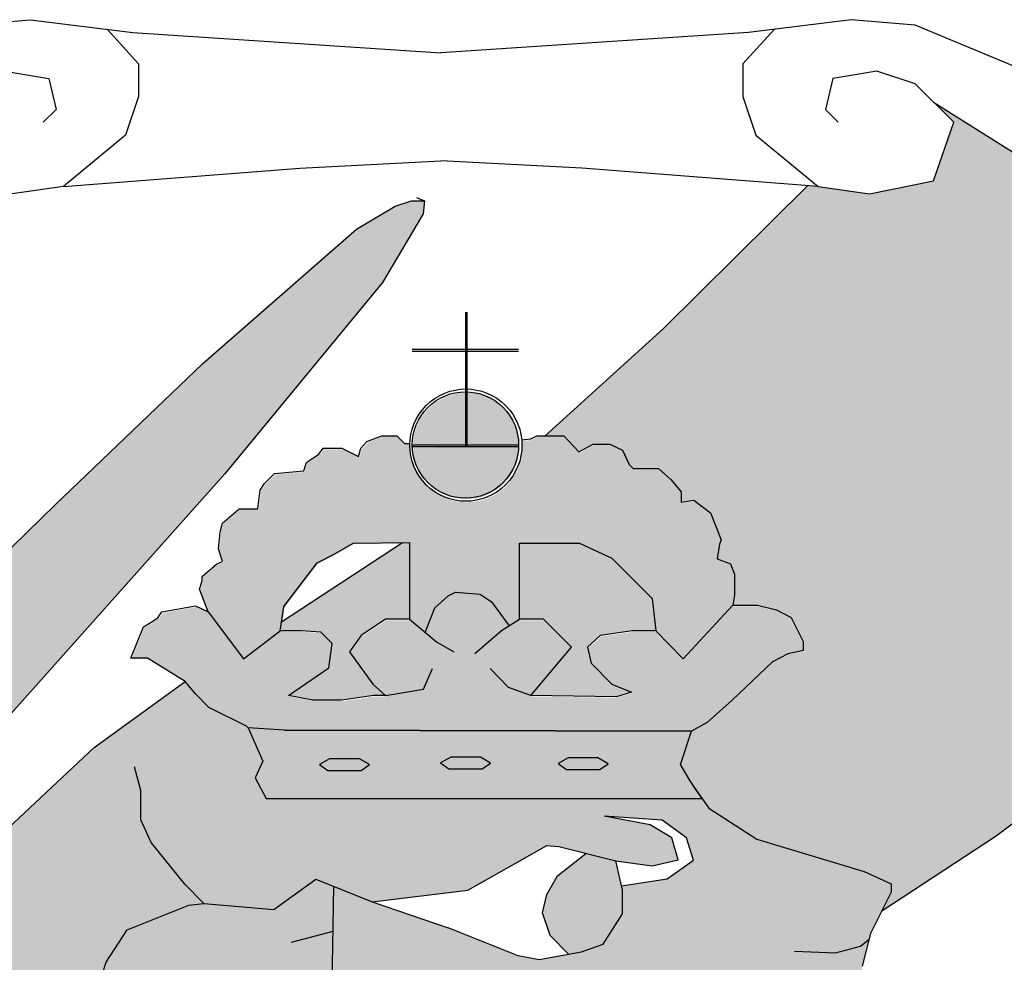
# Model space of a CAD drawing. Header units: millimetres. Extents: x 721 to 836, y 20 to 293.
# Tile 10 of 19: x 745.89 to 751.59, y 156.41 to 161.87. Entities that reach past the tile are written whole.
import ezdxf

# ---------------------------------------------------------------- set-up
doc = ezdxf.new("R2010")
doc.units = ezdxf.units.MM
doc.layers.add('P-------W30', color=8, linetype='Continuous')
doc.layers.add('P-------W31', color=7, linetype='Continuous', true_color=0x0077bc)
doc.layers.add('P-------W32', color=7, linetype='Continuous', true_color=0xffd032)

# ---------------------------------------------------------------- blocks, each defined once
blk = doc.blocks.new('STADSFAST_LOGO')
at = {"layer": 'P-------W30'}
h = blk.add_hatch(color=256, dxfattribs=at)
h.dxf.hatch_style = 1
h.paths.add_polyline_path([(747.8598030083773, 157.5916734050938), (747.6876882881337, 157.5916734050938), (747.6286444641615, 157.5582721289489), (747.6769805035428, 157.5236650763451), (747.8700700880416, 157.5237949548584), (747.9183575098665, 157.5578356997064)])
h.paths.add_polyline_path([(748.5603503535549, 157.6009461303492), (748.3882356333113, 157.6009461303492), (748.3291918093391, 157.5675448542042), (748.3775278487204, 157.5329378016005), (748.5706174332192, 157.5330676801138), (748.6189048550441, 157.5671084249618)])
h.paths.add_polyline_path([(749.241075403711, 157.5970821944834), (749.0689606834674, 157.5970821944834), (749.0099168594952, 157.5636809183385), (749.0582528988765, 157.5290738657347), (749.2513424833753, 157.529203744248), (749.2996299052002, 157.563244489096)])
h = blk.add_hatch(color=256, dxfattribs=at)
h.dxf.hatch_style = 1
h.paths.add_polyline_path([(749.3836408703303, 156.8320824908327), (749.3438109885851, 157.0010363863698), (749.1715241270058, 157.043803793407), (749.0072891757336, 156.9135896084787), (748.9445641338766, 156.8070033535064), (748.9194737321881, 156.7004174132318), (748.9633816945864, 156.5687520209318), (749.069768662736, 156.4611572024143), (749.1452849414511, 156.4747054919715), (749.2707355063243, 156.5185937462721), (749.3836408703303, 156.6941473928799)])
at = {"layer": 'P-------W31'}
for points in [[(753.4438815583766, 158.6938852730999), (753.9792018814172, 159.2477457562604), (754.6361484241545, 160.0326718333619), (754.3023567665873, 160.0445877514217), (753.7507244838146, 160.1294170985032), (752.9657090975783, 160.383904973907), (752.5944181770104, 160.5005451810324), (751.1835123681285, 161.3912527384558), (751.300203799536, 161.2746125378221), (751.1835123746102, 160.9352953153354), (750.8122214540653, 160.8610696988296), (750.5151886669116, 160.9034842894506), (750.4560891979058, 160.9080636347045), (749.6198274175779, 160.0806048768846), (748.9352605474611, 159.4613334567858), (749.0429435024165, 159.4613334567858), (749.1295817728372, 159.3678046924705), (749.2127542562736, 159.4128368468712), (749.3097898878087, 159.4128368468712), (749.3825656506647, 159.3781968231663), (749.4206867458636, 159.2950601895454), (749.4449453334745, 159.2708122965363), (749.5904981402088, 159.2708122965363), (749.6632745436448, 159.2084599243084), (749.7221884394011, 159.1357154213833), (749.7221884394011, 159.0768270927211), (749.7949648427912, 159.0872192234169), (749.8919998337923, 159.0144751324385), (749.9543795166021, 158.8585939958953), (749.9439827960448, 158.8343461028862), (749.9301209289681, 158.747745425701), (750.0075730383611, 158.7188771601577), (750.0318316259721, 158.6599892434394), (750.0318316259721, 158.5387485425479), (750.0214355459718, 158.4798602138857), (750.1635225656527, 158.4798602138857), (750.2744412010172, 158.4540139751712), (750.3584924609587, 158.4083540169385), (750.427926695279, 158.2695475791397), (750.4297534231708, 158.2184079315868), (750.3402206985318, 158.1983177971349), (750.2506879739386, 158.1526574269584), (750.0186326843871, 157.9298365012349), (749.8724566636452, 157.8019882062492), (749.7829232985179, 157.7508489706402), (749.7182387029, 157.5596683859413), (749.7829232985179, 157.4494924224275), (749.8825062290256, 157.3052067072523), (750.1602412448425, 157.1262191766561), (750.7814805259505, 156.9384914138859), (750.9378713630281, 156.868842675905), (750.9378713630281, 156.8193149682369), (750.8838062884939, 156.7112319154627), (751.5467814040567, 157.1449534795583), (752.495331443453, 157.8677883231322)], [(746.207344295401, 155.5216724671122), (746.2734972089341, 155.6759610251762), (746.3175987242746, 155.8302495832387), (746.2845229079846, 155.9845377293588), (746.3175987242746, 156.1829089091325), (746.3947773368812, 156.4143415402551), (746.5160568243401, 156.6016915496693), (746.7365656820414, 156.6898563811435), (746.8727837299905, 156.7439257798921), (746.9594220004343, 156.7543179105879), (746.8485251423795, 156.8651664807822), (746.6544545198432, 157.1076474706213), (746.5955406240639, 157.2392803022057), (746.5955406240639, 157.4090172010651), (746.5574195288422, 157.5441136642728), (746.5816781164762, 157.6272502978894), (746.7514895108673, 157.616858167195), (747.2020097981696, 157.5198657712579), (747.257066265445, 157.4805726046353), (747.3012038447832, 157.5782012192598), (747.2167666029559, 157.7711035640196), (747.206841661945, 157.7809427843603), (747.2007116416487, 157.7839635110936), (746.9885595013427, 157.888306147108), (746.9109048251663, 157.9667240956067), (746.8519902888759, 158.039468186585), (746.3245766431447, 157.6571377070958), (745.5321256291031, 156.9187360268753), (744.9160123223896, 156.208981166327), (745.1565940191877, 155.9772269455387), (744.7817292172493, 155.6493642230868), (745.0704348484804, 154.8853306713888), (746.271539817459, 153.7200843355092), (746.271539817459, 153.9845784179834), (746.1963192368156, 154.1771588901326), (746.1963192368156, 154.2873652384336), (746.2734972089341, 154.4416533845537), (746.1632427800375, 154.5959419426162), (746.1632427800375, 154.7171686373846), (746.1963192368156, 154.8273745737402), (746.2404207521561, 155.0257453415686), (746.2845229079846, 155.1800338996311), (746.2404207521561, 155.3343224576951)]]:
    blk.add_hatch(color=256, dxfattribs=at).paths.add_polyline_path(points)
h = blk.add_hatch(color=256, dxfattribs=at)
h.dxf.hatch_style = 1
h.paths.add_polyline_path([(748.150706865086, 158.8427940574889), (748.1093438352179, 158.8424149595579), (747.4090192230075, 158.3831882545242), (747.4016656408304, 158.3317354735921), (747.5220474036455, 158.3317354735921), (747.6357410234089, 158.3250503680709), (747.7026195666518, 158.2582012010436), (747.6825560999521, 158.1178174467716), (747.4484807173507, 157.9573790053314), (747.5889259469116, 157.9306392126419), (747.756122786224, 157.9306392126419), (747.9433830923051, 157.9573790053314), (748.0102616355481, 157.9573790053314), (747.9366949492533, 158.0242284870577), (747.8029378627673, 158.2114067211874), (747.8698164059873, 158.3049956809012), (748.0102616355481, 158.3985846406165), (748.150706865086, 158.3985846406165)])
h.paths.add_polyline_path([(749.4615290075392, 158.6125026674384), (749.3210837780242, 158.7528864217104), (749.1338234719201, 158.8397905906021), (748.7860544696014, 158.8397905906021), (748.7860544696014, 158.3985846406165), (748.9264996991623, 158.3985846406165), (749.0870083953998, 158.2381461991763), (748.8529330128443, 157.9573790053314), (749.3478353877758, 157.9506942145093), (749.4347773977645, 157.9774340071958), (749.3210837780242, 158.0242284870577), (749.200702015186, 158.144557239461), (749.1806385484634, 158.2381461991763), (749.2542052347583, 158.3049956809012), (749.4414655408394, 158.3317354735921), (749.5752226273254, 158.3317354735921), (749.5551591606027, 158.5189137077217)])
h.paths.add_polyline_path([(755.312982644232, 153.3976918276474), (755.2213842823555, 153.7434440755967), (755.1529274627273, 153.8900729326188), (755.0429081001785, 154.0586959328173), (754.8962145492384, 154.1882179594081), (754.7764152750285, 154.239538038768), (754.673730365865, 154.2908581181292), (754.5539310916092, 154.3250713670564), (754.3241118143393, 154.317739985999), (754.1358557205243, 154.2737512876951), (753.9989420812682, 154.1784429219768), (753.9549340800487, 154.0611395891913), (753.9549340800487, 153.9487243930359), (753.9744932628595, 153.8705224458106), (754.091847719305, 153.7605509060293), (754.1529700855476, 153.7336690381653), (754.2556549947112, 153.7092308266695), (754.1798637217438, 153.6750175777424), (754.0258357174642, 153.6408043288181), (753.9666489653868, 153.4345612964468), (753.7268922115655, 153.391766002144), (753.4571654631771, 153.4046046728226), (753.4443213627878, 153.4816354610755), (753.3244426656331, 153.4473995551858), (753.1453734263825, 153.4213187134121), (753.3073174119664, 153.7212872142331), (753.1961693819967, 153.7170300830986), (753.1267157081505, 153.6716924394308), (753.0846859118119, 153.6442564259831), (752.8748985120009, 153.5073123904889), (752.9348378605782, 153.9737776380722), (752.9348378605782, 154.1706345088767), (753.1432327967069, 154.2737512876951), (753.0747759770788, 154.444818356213), (753.0307679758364, 154.488807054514), (753.0063191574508, 154.5376830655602), (752.9253077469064, 154.5707074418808), (752.8401304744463, 154.5732116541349), (752.8050575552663, 154.5531787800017), (752.6998381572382, 154.4580224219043), (752.6096508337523, 154.3177923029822), (752.5570414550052, 154.3002632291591), (752.7378945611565, 154.1620755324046), (752.695081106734, 153.9523804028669), (752.7250504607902, 153.4816354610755), (752.2455363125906, 153.6228587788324), (752.0935771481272, 153.7042841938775), (751.9608011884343, 153.6416813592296), (751.9182125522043, 153.6341691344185), (751.7954566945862, 153.6867555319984), (751.7253108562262, 153.73182970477), (751.6977536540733, 153.7743996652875), (751.8380453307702, 153.8269860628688), (751.8731182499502, 153.854531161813), (751.9182125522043, 153.8720598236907), (751.9783376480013, 154.0122903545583), (751.9783376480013, 154.0899176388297), (751.9457697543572, 154.1875782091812), (751.8906547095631, 154.2576932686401), (751.8480660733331, 154.2927510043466), (751.7779202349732, 154.3428331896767), (751.5925348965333, 154.38039513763), (751.4873161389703, 154.3954195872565), (751.4096539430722, 154.3603618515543), (751.3018276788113, 154.365344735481), (751.1174178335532, 154.2946434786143), (750.9127993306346, 154.1709158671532), (750.7283894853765, 154.0370881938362), (750.5945028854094, 153.8527593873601), (750.5439802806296, 153.7366070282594), (750.4819977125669, 153.0783674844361), (750.4888889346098, 152.4308471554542), (750.7300932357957, 151.8522118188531), (751.0195373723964, 151.3700156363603), (751.5708607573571, 150.646721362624), (752.1221835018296, 150.0405322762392), (752.8834659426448, 149.3215370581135), (753.4457894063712, 149.766310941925), (753.82230159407, 150.1622088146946), (754.2183729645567, 150.5874322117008), (754.56065706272, 151.0517565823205), (754.9371692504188, 151.716473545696), (755.2249666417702, 152.3810656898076), (755.3300963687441, 153.0311198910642), (755.3300963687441, 153.2535070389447)])
h.paths.add_polyline_path([(751.1318982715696, 153.1357125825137), (751.2158696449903, 153.1114648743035), (751.3147692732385, 153.0648346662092), (751.3129035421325, 153.03872174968), (751.3390276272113, 152.9995520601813), (751.3334294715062, 152.9529218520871), (751.3651521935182, 152.9529218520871), (751.35955403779, 152.9268089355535), (751.4584536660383, 152.8764479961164), (751.4771138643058, 152.8559307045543), (751.4715161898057, 152.7831872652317), (751.4062050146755, 152.6731399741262), (751.4062050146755, 152.6209138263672), (751.4696499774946, 152.5948009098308), (751.542425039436, 152.5351139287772), (751.574147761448, 152.5034053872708), (751.5946741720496, 152.5034053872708), (751.7047701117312, 152.5500359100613), (751.7383585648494, 152.6153182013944), (751.7775451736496, 152.6656791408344), (751.7831433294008, 152.6917920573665), (751.725296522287, 152.7197701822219), (751.6599853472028, 152.7179049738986), (751.6152005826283, 152.7384222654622), (751.5685496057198, 152.7850524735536), (751.5218986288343, 152.9286741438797), (751.5218986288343, 152.9790347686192), (751.5685496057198, 153.0182041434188), (751.7327604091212, 153.0200693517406), (751.7514206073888, 153.0909475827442), (751.8167317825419, 153.1487690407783), (751.848454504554, 153.2028603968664), (751.9268277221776, 153.2289733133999), (751.9809425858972, 153.2028603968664), (752.0070671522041, 153.2028603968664), (752.1246269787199, 153.0909475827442), (752.1432871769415, 153.0182041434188), (752.3056322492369, 153.0182041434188), (752.3317563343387, 152.9734391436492), (752.3261586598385, 152.8559307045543), (752.3000340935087, 152.8298177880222), (752.2869715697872, 152.7850524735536), (752.2141965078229, 152.7197701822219), (752.1171630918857, 152.7197701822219), (752.0723783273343, 152.6936572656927), (752.0723783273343, 152.6675443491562), (752.1302251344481, 152.5948009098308), (752.189938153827, 152.5239226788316), (752.2403210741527, 152.5034053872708), (752.3261586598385, 152.5295183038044), (752.4437184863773, 152.6209138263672), (752.4493166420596, 152.6731399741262), (752.3989337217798, 152.7384222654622), (752.3970675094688, 152.8559307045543), (752.4493166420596, 152.9081565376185), (752.4885032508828, 152.9268089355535), (752.5407519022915, 152.9864956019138), (752.5351542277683, 153.0461825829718), (752.5818047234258, 153.0909475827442), (752.6321876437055, 153.1114648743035), (752.678838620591, 153.1170604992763), (752.7236233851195, 153.1357125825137), (752.7702738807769, 153.1114648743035), (752.6919006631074, 152.5686879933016), (752.6079292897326, 152.1117106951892), (751.2681187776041, 152.1117106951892), (751.08524729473, 153.0909475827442), (751.08524729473, 153.1133300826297), (751.1057737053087, 153.1133300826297)], flags=16)
h.paths.add_polyline_path([(752.0397220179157, 151.693903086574), (752.0602484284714, 151.693903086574), (752.0863729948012, 151.716285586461), (752.1703443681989, 151.6920378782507), (752.2692439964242, 151.6454076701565), (752.2673782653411, 151.61929475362), (752.2935023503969, 151.5801250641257), (752.2879041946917, 151.5334948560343), (752.3196269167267, 151.5334948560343), (752.3140287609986, 151.5073819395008), (752.4129283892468, 151.4570210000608), (752.4315885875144, 151.4365037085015), (752.4259909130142, 151.3637602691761), (752.3606797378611, 151.2537129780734), (752.3606797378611, 151.2014868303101), (752.4241247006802, 151.175373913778), (752.4968997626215, 151.1156869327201), (752.5286224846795, 151.0839783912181), (752.5491488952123, 151.0839783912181), (752.6592448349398, 151.1306089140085), (752.692833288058, 151.1958912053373), (752.7320198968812, 151.2462521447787), (752.7376180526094, 151.2723650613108), (752.6797712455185, 151.3003431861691), (752.6144600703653, 151.2984779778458), (752.5696753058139, 151.3189952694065), (752.5230243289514, 151.3656254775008), (752.4763733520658, 151.509247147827), (752.4763733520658, 151.5596077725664), (752.5230243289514, 151.598777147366), (752.6872351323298, 151.6006423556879), (752.7058953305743, 151.6715205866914), (752.7712065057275, 151.7293420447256), (752.8029292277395, 151.7834334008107), (752.8813024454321, 151.8095463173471), (752.9354173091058, 151.7834334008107), (752.9615418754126, 151.7834334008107), (753.0791017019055, 151.6715205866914), (753.097761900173, 151.598777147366), (753.2601069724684, 151.598777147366), (753.2862310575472, 151.5540121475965), (753.2806333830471, 151.4365037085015), (753.2545088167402, 151.4103907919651), (753.2414462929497, 151.3656254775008), (753.1686712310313, 151.3003431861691), (753.0716378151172, 151.3003431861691), (753.0268530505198, 151.2742302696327), (753.0268530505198, 151.2481173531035), (753.0846998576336, 151.175373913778), (753.1444128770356, 151.1044956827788), (753.1947957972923, 151.0839783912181), (753.2806333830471, 151.1100913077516), (753.3981932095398, 151.2014868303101), (753.4037913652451, 151.2537129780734), (753.3534084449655, 151.3189952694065), (753.3515422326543, 151.4365037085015), (753.4037913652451, 151.4887295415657), (753.4429779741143, 151.5073819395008), (753.4952266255, 151.5670686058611), (753.4896289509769, 151.626755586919), (753.5362794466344, 151.6715205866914), (753.586662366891, 151.6920378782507), (753.6333133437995, 151.6976335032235), (753.678098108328, 151.716285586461), (753.7247486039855, 151.6920378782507), (753.646375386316, 151.1492609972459), (753.5624040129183, 150.6922836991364), (752.2225935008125, 150.6922836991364), (752.0397220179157, 151.6715205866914)], flags=16)
h.paths.add_polyline_path([(753.0025942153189, 153.1133300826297), (753.0231206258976, 153.1133300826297), (753.0492451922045, 153.1357125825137), (753.1332165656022, 153.1114648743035), (753.2321161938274, 153.0648346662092), (753.2302504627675, 153.03872174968), (753.2563745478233, 152.9995520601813), (753.2507763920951, 152.9529218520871), (753.2824991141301, 152.9529218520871), (753.276900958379, 152.9268089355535), (753.3758005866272, 152.8764479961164), (753.3944607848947, 152.8559307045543), (753.3888631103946, 152.7831872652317), (753.3235519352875, 152.6731399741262), (753.3235519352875, 152.6209138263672), (753.3869968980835, 152.5948009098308), (753.4597719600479, 152.5351139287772), (753.4914946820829, 152.5034053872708), (753.5120210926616, 152.5034053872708), (753.6221170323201, 152.5500359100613), (753.6557054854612, 152.6153182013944), (753.6948920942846, 152.6656791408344), (753.7004902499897, 152.6917920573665), (753.6426434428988, 152.7197701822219), (753.5773322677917, 152.7179049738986), (753.5325475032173, 152.7384222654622), (753.4858965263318, 152.7850524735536), (753.4392455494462, 152.9286741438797), (753.4392455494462, 152.9790347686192), (753.4858965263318, 153.0182041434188), (753.6501073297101, 153.0200693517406), (753.6687675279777, 153.0909475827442), (753.7340787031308, 153.1487690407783), (753.7658014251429, 153.2028603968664), (753.8441746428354, 153.2289733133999), (753.8982895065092, 153.2028603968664), (753.9244140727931, 153.2028603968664), (754.0419738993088, 153.0909475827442), (754.0606340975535, 153.0182041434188), (754.2229791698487, 153.0182041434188), (754.2491032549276, 152.9734391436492), (754.2435055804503, 152.8559307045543), (754.2173810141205, 152.8298177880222), (754.204318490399, 152.7850524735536), (754.1315434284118, 152.7197701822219), (754.0345100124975, 152.7197701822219), (753.9897252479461, 152.6936572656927), (753.9897252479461, 152.6675443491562), (754.047572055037, 152.5948009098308), (754.107285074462, 152.5239226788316), (754.1576679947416, 152.5034053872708), (754.2435055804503, 152.5295183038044), (754.3610654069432, 152.6209138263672), (754.3666635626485, 152.6731399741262), (754.3162806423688, 152.7384222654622), (754.3144144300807, 152.8559307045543), (754.3666635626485, 152.9081565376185), (754.4058501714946, 152.9268089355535), (754.4580988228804, 152.9864956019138), (754.4525011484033, 153.0461825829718), (754.4991516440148, 153.0909475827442), (754.5495345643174, 153.1114648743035), (754.5961855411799, 153.1170604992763), (754.6409703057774, 153.1357125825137), (754.6876208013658, 153.1114648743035), (754.6092475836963, 152.5686879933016), (754.5252762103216, 152.1117106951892), (753.185465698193, 152.1117106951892), (753.0025942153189, 153.0909475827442)], flags=16)
at = {"layer": 'P-------W32'}
h = blk.add_hatch(color=256, dxfattribs=at)
h.dxf.hatch_style = 1
h.paths.add_polyline_path([(747.0793551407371, 159.2378917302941), (747.9944670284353, 160.3482175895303), (748.2287576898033, 160.7449591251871), (748.2370266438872, 160.8193481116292), (748.161705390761, 160.8210222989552), (748.0663428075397, 160.7892489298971), (747.8438299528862, 160.6568587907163), (746.9537794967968, 159.8784063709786), (746.1008145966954, 159.0628845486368), (744.0591638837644, 157.0783334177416), (743.8419493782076, 157.3378176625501), (743.5611594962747, 157.6131884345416), (743.1161342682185, 157.1683584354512), (743.3545407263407, 156.9300567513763), (743.3916262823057, 156.8559182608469), (743.5668129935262, 156.834339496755), (743.7840274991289, 156.7284273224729), (743.9005815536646, 156.686062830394), (744.0648173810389, 156.6119243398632), (744.3244153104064, 156.3895091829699), (744.546928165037, 156.1141384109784), (744.7817292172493, 155.6493642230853), (745.1565940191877, 155.9772269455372), (744.6246165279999, 156.4896850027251)])
h = blk.add_hatch(color=256, dxfattribs=at)
h.dxf.hatch_style = 1
h.paths.add_polyline_path([(749.7829232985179, 157.7508489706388), (747.4259206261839, 157.7565558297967), (747.2167883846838, 157.7710877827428), (747.3011577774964, 157.5783316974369), (747.2569208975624, 157.480455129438), (747.3192881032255, 157.3615599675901), (749.8436124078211, 157.3615599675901), (749.7188734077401, 157.5590814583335)])
h.paths.add_polyline_path([(747.9183575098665, 157.5578356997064), (747.8700700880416, 157.5237949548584), (747.6769805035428, 157.5236650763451), (747.6286444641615, 157.5582721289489), (747.6876882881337, 157.5916734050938), (747.8598030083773, 157.5916734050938)], flags=16)
h.paths.add_polyline_path([(748.3882356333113, 157.6009461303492), (748.5603503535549, 157.6009461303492), (748.6189048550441, 157.5671084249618), (748.5706174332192, 157.5330676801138), (748.3775278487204, 157.5329378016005), (748.3291918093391, 157.5675448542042)], flags=16)
h.paths.add_polyline_path([(749.0662219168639, 157.5970821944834), (749.241075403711, 157.5970821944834), (749.2996299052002, 157.563244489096), (749.2513424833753, 157.529203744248), (749.0582528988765, 157.5290738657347), (749.0099168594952, 157.5636809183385)], flags=16)
h.paths.add_polyline_path([(750.0234247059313, 157.9242501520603), (750.2554799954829, 158.1470710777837), (750.345012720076, 158.1927314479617), (750.4345454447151, 158.2128215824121), (750.4327187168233, 158.263961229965), (750.363284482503, 158.4027676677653), (750.2792332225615, 158.4484276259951), (750.168314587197, 158.4742738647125), (750.0262275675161, 158.4742738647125), (749.739002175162, 158.164774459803), (749.5800146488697, 158.3261491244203), (749.4462575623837, 158.3261491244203), (749.2589972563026, 158.2994093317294), (749.1854305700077, 158.2325598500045), (749.2054940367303, 158.1389708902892), (749.3258757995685, 158.018642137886), (749.4395694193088, 157.971847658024), (749.3526274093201, 157.9451078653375), (748.8577250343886, 157.9517926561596), (749.0918004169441, 158.2325598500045), (748.9312917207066, 158.3929982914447), (748.7908464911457, 158.3929982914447), (748.7307114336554, 158.3553143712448), (748.6303334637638, 158.4939376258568), (748.5644717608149, 158.5378258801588), (748.4202036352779, 158.5503656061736), (748.3794323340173, 158.5284211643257), (748.3010259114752, 158.4594537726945), (748.2460447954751, 158.3164158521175), (748.1554988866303, 158.3929982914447), (748.0150536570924, 158.3929982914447), (747.8746084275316, 158.2994093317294), (747.8077298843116, 158.2058203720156), (747.9414869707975, 158.018642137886), (748.0150536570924, 157.9517926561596), (747.9481751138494, 157.9517926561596), (747.7609148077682, 157.9250528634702), (747.5937179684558, 157.9250528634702), (747.453272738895, 157.9517926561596), (747.6873481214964, 158.1122310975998), (747.7074115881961, 158.2526148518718), (747.6405330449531, 158.3194640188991), (747.5268394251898, 158.3261491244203), (747.4064576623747, 158.3261491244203), (747.1939250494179, 158.164774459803), (746.9884726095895, 158.4357080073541), (746.9156968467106, 158.4703480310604), (746.7216262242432, 158.4357080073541), (746.6973676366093, 158.4010679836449), (746.6592465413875, 158.376819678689), (746.6141945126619, 158.3491077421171), (746.541418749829, 158.1689787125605), (746.638453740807, 158.1689787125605), (746.8567823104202, 158.0338818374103), (746.9156968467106, 157.9611377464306), (746.9884726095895, 157.8883932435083), (747.2068018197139, 157.7810087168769), (747.2167666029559, 157.7711035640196), (747.4298483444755, 157.7565463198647), (749.7868510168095, 157.7508394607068), (749.8772486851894, 157.7964018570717)])
edge = h.paths.add_edge_path()
edge.add_ellipse((748.4810311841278, 159.4010359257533), major_axis=(0.2296770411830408, -0.2296770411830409), ratio=1, start_angle=223.4388587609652, end_angle=410.2022257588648, ccw=False)
edge.add_line((748.1563393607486, 159.4098850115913), (748.1259021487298, 159.4107145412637))
edge.add_line((748.1259021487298, 159.4107145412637), (748.0808501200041, 159.4557471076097))
edge.add_line((748.0808501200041, 159.4557471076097), (747.9942118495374, 159.4557471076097))
edge.add_line((747.9942118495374, 159.4557471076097), (747.9075729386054, 159.421106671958))
edge.add_line((747.9075729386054, 159.421106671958), (747.8729176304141, 159.3830026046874))
edge.add_line((747.8729176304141, 159.3830026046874), (747.8590557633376, 159.334506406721))
edge.add_line((747.8590557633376, 159.334506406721), (747.7620207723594, 159.3830026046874))
edge.add_line((747.7620207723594, 159.3830026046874), (747.654589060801, 159.3830026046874))
edge.add_line((747.654589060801, 159.3830026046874), (747.63033047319, 159.3483621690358))
edge.add_line((747.63033047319, 159.3483621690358), (747.557554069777, 159.2998659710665))
edge.add_line((747.557554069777, 159.2998659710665), (747.5436915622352, 159.2513697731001))
edge.add_line((747.5436915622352, 159.2513697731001), (747.3738801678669, 159.2375135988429))
edge.add_line((747.3738801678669, 159.2375135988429), (747.3149662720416, 159.1786252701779))
edge.add_line((747.3149662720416, 159.1786252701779), (747.2907076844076, 159.1405212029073))
edge.add_line((747.2907076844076, 159.1405212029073), (747.2768451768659, 159.0331366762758))
edge.add_line((747.2768451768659, 159.0331366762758), (747.1694134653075, 159.0331366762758))
edge.add_line((747.1694134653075, 159.0331366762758), (747.0723784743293, 158.9500004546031))
edge.add_line((747.0723784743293, 158.9500004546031), (747.0585166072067, 158.898040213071))
edge.add_line((747.0585166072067, 158.898040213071), (747.0481198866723, 158.80104740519))
edge.add_line((747.0481198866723, 158.80104740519), (747.071645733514, 158.7266856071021))
edge.add_line((747.071645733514, 158.7266856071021), (747.0369904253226, 158.7128294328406))
edge.add_line((747.0369904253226, 158.7128294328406), (746.9538173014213, 158.6400849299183))
edge.add_line((746.9538173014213, 158.6400849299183), (746.9538173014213, 158.6158370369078))
edge.add_line((746.9538173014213, 158.6158370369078), (746.9399554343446, 158.5673408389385))
edge.add_line((746.9399554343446, 158.5673408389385), (746.9884726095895, 158.4357080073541))
edge.add_line((746.9884726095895, 158.4357080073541), (747.1939250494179, 158.164774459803))
edge.add_line((747.1939250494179, 158.164774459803), (747.4064576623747, 158.3261491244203))
edge.add_line((747.4064576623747, 158.3261491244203), (747.4265211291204, 158.4665325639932))
edge.add_line((747.4265211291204, 158.4665325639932), (747.6204695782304, 158.7205602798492))
edge.add_line((747.6204695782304, 158.7205602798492), (747.714099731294, 158.767354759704))
edge.add_line((747.714099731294, 158.767354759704), (747.8277933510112, 158.8342042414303))
edge.add_line((747.8277933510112, 158.8342042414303), (748.1554988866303, 158.8372077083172))
edge.add_line((748.1554988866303, 158.8372077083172), (748.1554988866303, 158.3929982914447))
edge.add_line((748.1554988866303, 158.3929982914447), (748.2460447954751, 158.3164158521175))
edge.add_line((748.2460447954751, 158.3164158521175), (748.3010259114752, 158.4594537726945))
edge.add_line((748.3010259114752, 158.4594537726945), (748.3794323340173, 158.5284211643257))
edge.add_line((748.3794323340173, 158.5284211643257), (748.4202036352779, 158.5503656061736))
edge.add_line((748.4202036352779, 158.5503656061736), (748.5644717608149, 158.5378258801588))
edge.add_line((748.5644717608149, 158.5378258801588), (748.6303334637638, 158.4939376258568))
edge.add_line((748.6303334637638, 158.4939376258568), (748.7307114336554, 158.3553143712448))
edge.add_line((748.7307114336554, 158.3553143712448), (748.7908464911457, 158.3929982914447))
edge.add_line((748.7908464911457, 158.3929982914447), (748.7908464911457, 158.8342042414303))
edge.add_line((748.7908464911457, 158.8342042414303), (749.1386154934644, 158.8342042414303))
edge.add_line((749.1386154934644, 158.8342042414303), (749.3258757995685, 158.7473000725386))
edge.add_line((749.3258757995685, 158.7473000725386), (749.4663210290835, 158.6069163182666))
edge.add_line((749.4663210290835, 158.6069163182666), (749.559951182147, 158.5133273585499))
edge.add_line((749.559951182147, 158.5133273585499), (749.5800146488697, 158.3261491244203))
edge.add_line((749.5800146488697, 158.3261491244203), (749.739002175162, 158.164774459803))
edge.add_line((749.739002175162, 158.164774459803), (750.0262275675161, 158.4742738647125))
edge.add_line((750.0262275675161, 158.4742738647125), (750.0366236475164, 158.5331621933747))
edge.add_line((750.0366236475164, 158.5331621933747), (750.0366236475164, 158.6544028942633))
edge.add_line((750.0366236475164, 158.6544028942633), (750.0123650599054, 158.713290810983))
edge.add_line((750.0123650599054, 158.713290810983), (749.9349129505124, 158.7421590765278))
edge.add_line((749.9349129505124, 158.7421590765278), (749.9487748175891, 158.8287597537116))
edge.add_line((749.9487748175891, 158.8287597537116), (749.9591715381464, 158.8530076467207))
edge.add_line((749.9591715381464, 158.8530076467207), (749.8967918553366, 159.0088887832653))
edge.add_line((749.8967918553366, 159.0088887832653), (749.7997568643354, 159.0816328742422))
edge.add_line((749.7997568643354, 159.0816328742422), (749.7269804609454, 159.0712407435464))
edge.add_line((749.7269804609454, 159.0712407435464), (749.7269804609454, 159.1301290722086))
edge.add_line((749.7269804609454, 159.1301290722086), (749.6680665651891, 159.2028735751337))
edge.add_line((749.6680665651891, 159.2028735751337), (749.595290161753, 159.2652259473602))
edge.add_line((749.595290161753, 159.2652259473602), (749.4497373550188, 159.2652259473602))
edge.add_line((749.4497373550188, 159.2652259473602), (749.4254787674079, 159.2894738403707))
edge.add_line((749.4254787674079, 159.2894738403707), (749.387357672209, 159.3726104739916))
edge.add_line((749.387357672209, 159.3726104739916), (749.314581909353, 159.4072504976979))
edge.add_line((749.314581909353, 159.4072504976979), (749.2175462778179, 159.4072504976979))
edge.add_line((749.2175462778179, 159.4072504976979), (749.1343737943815, 159.3622183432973))
edge.add_line((749.1343737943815, 159.3622183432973), (749.0477355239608, 159.4557471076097))
edge.add_line((749.0477355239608, 159.4557471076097), (748.8917859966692, 159.4557471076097))
edge.add_line((748.8917859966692, 159.4557471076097), (748.8536649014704, 159.4349628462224))
edge.add_line((748.8536649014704, 159.4349628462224), (748.8045056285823, 159.4304870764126))
edge = h.paths.add_edge_path(flags=17)
edge.add_ellipse((748.4786316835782, 159.4017645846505), major_axis=(0.2176870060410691, 0.2176870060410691), ratio=0.9999999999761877, start_angle=136.6666184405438, end_angle=313.4029180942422)
edge.add_line((748.7863680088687, 159.3931844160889), (748.1709059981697, 159.3928109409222))
edge = h.paths.add_edge_path()
edge.add_ellipse((748.4786316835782, 159.4017645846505), major_axis=(0.2176870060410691, 0.2176870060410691), ratio=0.9999999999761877, start_angle=313.4029180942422, end_angle=403.5410253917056)
edge.add_line((748.486470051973, 159.7095206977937), (748.486470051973, 159.4032698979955))
edge.add_line((748.486470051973, 159.4032698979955), (748.7858461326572, 159.4034515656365))
edge = h.paths.add_edge_path()
edge.add_ellipse((748.4786316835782, 159.4017645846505), major_axis=(0.2176870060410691, 0.2176870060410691), ratio=0.9999999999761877, start_angle=45.05954355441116, end_angle=136.6666184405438)
edge.add_line((748.1714286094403, 159.4030787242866), (748.4783117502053, 159.403264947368))
edge.add_line((748.4783117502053, 159.403264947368), (748.4783117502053, 159.7096203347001))
h = blk.add_hatch(color=256, dxfattribs=at)
h.dxf.hatch_style = 1
h.paths.add_polyline_path([(750.753608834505, 156.2234319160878), (750.7706412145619, 156.3921364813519), (750.8186427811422, 156.5809616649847), (750.9378713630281, 156.819314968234), (750.9378713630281, 156.8688426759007), (750.7814805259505, 156.9384914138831), (750.1602412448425, 157.1262191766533), (749.8825062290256, 157.3052067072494), (749.8436124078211, 157.3615599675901), (747.3192881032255, 157.3615599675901), (747.254362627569, 157.4816531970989), (747.2020097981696, 157.5198657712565), (746.7514895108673, 157.6168581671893), (746.5816781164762, 157.6272502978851), (746.5574195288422, 157.5441136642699), (746.5955406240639, 157.4090172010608), (746.5955406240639, 157.2392803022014), (746.6544545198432, 157.107647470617), (746.8485251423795, 156.8651664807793), (746.9594220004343, 156.7543179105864), (747.3638880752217, 156.7192265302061), (747.6085163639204, 156.8947801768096), (747.9346877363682, 156.7631150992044), (748.486669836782, 156.8320824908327), (748.7877508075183, 157.001366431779), (748.9445641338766, 157.0891432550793), (749.0134421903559, 157.0830450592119), (749.3438109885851, 157.0010363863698), (749.5542159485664, 156.9715199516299), (749.7053805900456, 157.007495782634), (749.6693893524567, 157.1334113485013), (749.5434185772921, 157.2089606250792), (749.2770805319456, 157.2593265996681), (749.6134751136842, 157.2371695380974), (749.7540542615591, 157.1336303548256), (749.7947483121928, 157.0042064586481), (749.6405958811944, 156.8959706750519), (749.3779060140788, 156.8564091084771), (749.3836408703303, 156.8320824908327), (749.3836408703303, 156.6941473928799), (749.2707355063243, 156.5185937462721), (749.1452849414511, 156.4747054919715), (748.9006561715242, 156.4308169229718), (748.7689332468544, 156.4558960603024), (748.373764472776, 156.6126405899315), (747.9346877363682, 156.7631150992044), (747.7097561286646, 156.8539128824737), (747.6818655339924, 155.2151932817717), (747.62581179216, 154.692253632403), (747.5230464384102, 154.4587982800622), (747.1960656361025, 154.2626958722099), (746.7382926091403, 154.2253429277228), (746.4767081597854, 154.0665934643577), (746.271539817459, 153.7200843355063), (746.2805195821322, 153.3849040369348), (746.1497273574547, 153.2821838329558), (746.0189346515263, 153.3475510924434), (745.9535387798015, 153.4409332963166), (745.9255119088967, 153.151448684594), (746.1123578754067, 152.7592438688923), (746.3739423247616, 152.6004944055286), (746.6448693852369, 152.6565236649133), (746.8971117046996, 152.4604212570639), (747.1306692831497, 152.4043919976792), (747.5230464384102, 152.4043919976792), (747.62581179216, 152.3016717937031), (747.9808194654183, 152.264318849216), (748.2050349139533, 152.2736571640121), (748.5039888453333, 152.1989512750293), (748.793600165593, 152.1429220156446), (749.0645272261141, 152.1989512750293), (749.4475617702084, 152.1709366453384), (749.9053347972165, 152.3016717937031), (750.4878792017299, 152.5257247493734), (750.4819977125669, 153.0783674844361), (750.5439802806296, 153.7366070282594), (750.4025151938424, 153.8527593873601), (750.2054745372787, 154.1279899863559), (750.1802135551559, 154.1456653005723), (750.1271641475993, 154.2693929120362), (750.1726350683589, 154.3400941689), (750.2431914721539, 154.569197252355), (750.2431914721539, 154.8343273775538), (750.2154036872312, 154.8873533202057), (750.2229821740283, 154.9302792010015), (749.9765592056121, 155.0190846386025), (749.7485488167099, 154.9194762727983), (749.5635175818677, 154.9490683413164), (749.2526649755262, 154.9712622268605), (748.9936210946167, 154.9416703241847), (748.7567811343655, 154.9712622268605), (748.6309597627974, 155.0748343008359), (748.6309597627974, 155.3633564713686), (748.7561491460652, 155.5569106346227), (748.8428610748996, 155.6559664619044), (748.9853163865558, 155.720971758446), (749.0813188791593, 155.7519269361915), (749.2454521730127, 155.7519269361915), (749.5365565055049, 155.6745394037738), (749.785067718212, 155.6043328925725), (749.9275230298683, 155.6260011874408), (750.1752713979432, 155.6693381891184), (750.3486952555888, 155.7312481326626), (750.5437970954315, 155.8395904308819), (750.7272852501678, 156.0500843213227), (750.7272852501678, 156.1475920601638)])
h = blk.add_hatch(color=256, dxfattribs=at)
h.dxf.hatch_style = 1
h.paths.add_polyline_path([(747.7022601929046, 156.4134871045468), (747.7097561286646, 156.8539128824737), (747.6085163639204, 156.8947801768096), (747.3638880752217, 156.7192265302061), (746.9594220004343, 156.7543179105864), (746.8727837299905, 156.7439257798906), (746.7365656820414, 156.6898563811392), (746.5160568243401, 156.6016915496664), (746.3947773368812, 156.4143415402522), (746.3175987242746, 156.1829089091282), (746.2845229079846, 155.9845377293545), (746.3173699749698, 155.8313166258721), (746.45969892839, 155.905615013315), (746.5868724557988, 156.0072960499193), (746.7522780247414, 156.0963249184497), (746.9557556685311, 156.1217617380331), (747.1974653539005, 156.1980721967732), (747.4009429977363, 156.2743826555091)])
h.paths.add_polyline_path([(746.3175987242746, 155.8302495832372), (746.3173699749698, 155.8313166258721), (746.45969892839, 155.905615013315), (746.5868724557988, 156.0072960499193), (746.7522780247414, 156.0963249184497), (746.9557556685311, 156.1217617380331), (747.1974653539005, 156.1980721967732), (747.4009429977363, 156.2743826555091), (747.7022601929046, 156.4134871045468), (747.6929486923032, 155.866387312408), (747.4263777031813, 155.7529940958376), (747.2610521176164, 155.6894020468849), (747.095646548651, 155.6385284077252), (746.9557556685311, 155.6130915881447), (746.7777127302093, 155.5622179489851), (746.6504592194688, 155.4986259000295), (746.5232856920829, 155.4096632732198), (746.434264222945, 155.3079159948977), (746.2821091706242, 155.1884782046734), (746.2404207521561, 155.3343224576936), (746.207344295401, 155.5216724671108), (746.2734972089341, 155.6759610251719)])
h.paths.add_polyline_path([(747.6845212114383, 155.3712283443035), (747.6929486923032, 155.866387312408), (747.4263777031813, 155.7529940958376), (747.2610521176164, 155.6894020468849), (747.095646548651, 155.6385284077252), (746.9557556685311, 155.6130915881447), (746.7777127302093, 155.5622179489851), (746.6504592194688, 155.4986259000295), (746.5232856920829, 155.4096632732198), (746.434264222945, 155.3079159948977), (746.2821091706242, 155.1884782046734), (746.2845229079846, 155.1800338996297), (746.2404207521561, 155.0257453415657), (746.1963192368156, 154.8273745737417), (746.1632427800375, 154.7171686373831), (746.1632427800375, 154.5959419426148), (746.2734972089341, 154.4416533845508), (746.3198080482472, 154.5957512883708), (746.497850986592, 154.7356537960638), (746.6123071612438, 154.8374010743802), (746.7649953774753, 154.9518005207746), (746.9684730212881, 154.9899557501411), (747.1720306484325, 155.0281109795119), (747.3627909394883, 155.1171398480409), (747.4772471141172, 155.1934503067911)])
h.paths.add_polyline_path([(747.6818655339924, 155.2151932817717), (747.6845212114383, 155.3712283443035), (747.4772471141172, 155.1934503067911), (747.3627909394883, 155.1171398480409), (747.1720306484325, 155.0281109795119), (746.9684730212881, 154.9899557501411), (746.7649953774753, 154.9518005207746), (746.6123071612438, 154.8374010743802), (746.497850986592, 154.7356537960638), (746.3198080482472, 154.5957512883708), (746.2734972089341, 154.4416533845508), (746.1963192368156, 154.2873652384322), (746.1963192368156, 154.1771588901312), (746.271539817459, 153.9845784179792), (746.271539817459, 153.7200843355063), (746.4767081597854, 154.0665934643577), (746.7382926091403, 154.2253429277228), (747.1960656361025, 154.2626958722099), (747.5230464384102, 154.4587982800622), (747.62581179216, 154.692253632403)])
at = {"layer": 'P-------W30'}
for p, q in [((745.5838235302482, 161.8366066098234), (745.9551144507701, 161.8684176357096)), ((745.9551144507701, 161.8684176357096), (746.5491800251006, 161.7941920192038)), ((750.7061382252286, 161.8684176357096), (750.1120726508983, 161.7941920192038)), ((751.0774291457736, 161.8366066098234), (750.7061382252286, 161.8684176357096)), ((751.6396698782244, 161.6033260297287), (751.0774291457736, 161.8366066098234)), ((746.3990331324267, 161.8129521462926), (746.5810051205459, 161.6139297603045)), ((746.5491800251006, 161.7941920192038), (748.3306263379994, 161.6775516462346)), ((750.1120726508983, 161.7941920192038), (748.3306263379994, 161.6775516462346)), ((750.2622195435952, 161.8129521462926), (750.0802475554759, 161.6139297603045)), ((746.5810051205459, 161.6139297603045), (746.5810051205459, 161.4230637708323)), ((750.0802475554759, 161.6139297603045), (750.0802475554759, 161.4230637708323)), ((745.8065979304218, 161.5715150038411), (746.0611976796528, 161.5291004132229)), ((750.8546547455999, 161.5715150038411), (750.600054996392, 161.5291004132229)), ((751.0774291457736, 161.4972893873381), (750.8546547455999, 161.5715150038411)), ((746.0611976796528, 161.5291004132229), (746.1036309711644, 161.3488381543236)), ((750.600054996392, 161.5291004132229), (750.5576217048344, 161.3488381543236)), ((751.300203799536, 161.2746125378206), (751.0774291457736, 161.4972893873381)), ((746.5810051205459, 161.4230637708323), (746.5067467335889, 161.2003869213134)), ((750.0802475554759, 161.4230637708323), (750.1545059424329, 161.2003869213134)), ((751.1835123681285, 161.3912527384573), (752.5944181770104, 160.500545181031)), ((746.1036309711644, 161.3488381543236), (746.0293725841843, 161.2746125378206)), ((750.5576217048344, 161.3488381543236), (750.6318800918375, 161.2746125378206)), ((751.1835123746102, 160.9352953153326), (751.300203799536, 161.2746125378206)), ((746.5067467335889, 161.2003869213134), (746.1460640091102, 160.9034842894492)), ((750.1545059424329, 161.2003869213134), (750.5151886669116, 160.9034842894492)), ((747.5145367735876, 161.0095209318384), (748.3306263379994, 161.0519356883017)), ((749.1467159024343, 161.0095209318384), (748.3306263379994, 161.0519356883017)), ((746.1460640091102, 160.9034842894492), (747.5145367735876, 161.0095209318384)), ((750.5151886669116, 160.9034842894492), (749.1467159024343, 161.0095209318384)), ((750.8122214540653, 160.8610696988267), (751.1835123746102, 160.9352953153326)), ((746.1460640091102, 160.9034842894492), (745.8490312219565, 160.8610696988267)), ((749.6198274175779, 160.0806048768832), (750.4560891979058, 160.9080636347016)), ((750.5151886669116, 160.9034842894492), (750.8122214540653, 160.8610696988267)), ((748.0663428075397, 160.7892489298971), (748.161705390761, 160.8210222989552)), ((748.161705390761, 160.8210222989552), (748.2370266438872, 160.8193481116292)), ((748.1901683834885, 160.8386341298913), (748.2370266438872, 160.8193481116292)), ((748.2370266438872, 160.8193481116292), (748.2287576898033, 160.7449591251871)), ((747.8438299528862, 160.6568587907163), (748.0663428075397, 160.7892489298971)), ((748.2287576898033, 160.7449591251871), (747.9944670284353, 160.3482175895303)), ((746.9537794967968, 159.8784063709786), (747.8438299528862, 160.6568587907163)), ((747.9944670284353, 160.3482175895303), (747.0793551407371, 159.2378917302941)), ((748.473519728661, 160.1768147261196), (748.473519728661, 159.3990707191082)), ((748.4816780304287, 160.1768147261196), (748.4816780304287, 159.3990707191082)), ((748.9352605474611, 159.4613334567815), (749.6198274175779, 160.0806048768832)), ((748.166113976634, 159.9610544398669), (748.781575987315, 159.9614279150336)), ((748.166113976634, 159.9507869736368), (748.781575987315, 159.9511604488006)), ((746.1008145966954, 159.0628845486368), (746.9537794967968, 159.8784063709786)), ((747.9027809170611, 159.4266930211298), (747.9894198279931, 159.4613334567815)), ((747.9894198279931, 159.4613334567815), (748.0760580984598, 159.4613334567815)), ((748.0760580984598, 159.4613334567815), (748.1211101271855, 159.4163008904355)), ((748.8488728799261, 159.4405491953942), (748.7997136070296, 159.4360734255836)), ((748.8488728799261, 159.4405491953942), (748.8869939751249, 159.4613334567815)), ((748.8869939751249, 159.4613334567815), (749.0429435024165, 159.4613334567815)), ((749.0429435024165, 159.4613334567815), (749.1295817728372, 159.3678046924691)), ((747.6255384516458, 159.3539485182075), (747.6497970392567, 159.3885889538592)), ((747.6497970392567, 159.3885889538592), (747.7572287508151, 159.3885889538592)), ((747.7572287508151, 159.3885889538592), (747.8542637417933, 159.3400927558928)), ((747.8542637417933, 159.3400927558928), (747.8681256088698, 159.3885889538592)), ((747.8681256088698, 159.3885889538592), (747.9027809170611, 159.4266930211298)), ((748.1211101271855, 159.4163008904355), (748.1515473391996, 159.4154713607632)), ((748.166113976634, 159.408664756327), (748.781575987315, 159.4090382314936)), ((748.166113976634, 159.398397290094), (748.781575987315, 159.3987707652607)), ((749.1295817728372, 159.3678046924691), (749.2127542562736, 159.4128368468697)), ((749.2127542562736, 159.4128368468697), (749.3097898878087, 159.4128368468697)), ((749.3097898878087, 159.4128368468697), (749.3825656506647, 159.3781968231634)), ((749.3825656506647, 159.3781968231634), (749.4206867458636, 159.2950601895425)), ((747.5527620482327, 159.3054523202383), (747.6255384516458, 159.3539485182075)), ((747.3690881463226, 159.2430999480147), (747.5388995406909, 159.2569561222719)), ((747.5388995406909, 159.2569561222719), (747.5527620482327, 159.3054523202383)), ((749.4206867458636, 159.2950601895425), (749.4449453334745, 159.270812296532)), ((749.4449453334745, 159.270812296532), (749.5904981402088, 159.270812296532)), ((749.5904981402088, 159.270812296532), (749.6632745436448, 159.2084599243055)), ((747.0793551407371, 159.2378917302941), (744.6246165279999, 156.4896850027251)), ((747.3101742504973, 159.1842116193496), (747.3690881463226, 159.2430999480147)), ((749.6632745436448, 159.2084599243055), (749.7221884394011, 159.1357154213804)), ((747.2720531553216, 159.0387230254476), (747.2859156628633, 159.146107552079)), ((747.2859156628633, 159.146107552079), (747.3101742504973, 159.1842116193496)), ((749.7221884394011, 159.1357154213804), (749.7221884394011, 159.0768270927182)), ((749.7221884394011, 159.0768270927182), (749.7949648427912, 159.087219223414)), ((749.7949648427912, 159.087219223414), (749.8919998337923, 159.0144751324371)), ((744.0591638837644, 157.0783334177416), (746.1008145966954, 159.0628845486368)), ((747.067586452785, 158.9555868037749), (747.1646214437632, 159.0387230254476)), ((747.1646214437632, 159.0387230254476), (747.2720531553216, 159.0387230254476)), ((749.8919998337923, 159.0144751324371), (749.9543795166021, 158.8585939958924)), ((747.0537245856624, 158.9036265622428), (747.067586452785, 158.9555868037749)), ((747.043327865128, 158.8066337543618), (747.0537245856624, 158.9036265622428)), ((749.9543795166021, 158.8585939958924), (749.9439827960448, 158.8343461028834)), ((747.0668537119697, 158.7322719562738), (747.043327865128, 158.8066337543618)), ((747.4090192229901, 158.3831882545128), (748.1093438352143, 158.8424149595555)), ((747.7093077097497, 158.7729411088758), (747.8230013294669, 158.8397905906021)), ((747.8230013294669, 158.8397905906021), (748.150706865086, 158.8427940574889)), ((748.150706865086, 158.8427940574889), (748.150706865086, 158.3985846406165)), ((748.7860544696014, 158.8397905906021), (749.1338234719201, 158.8397905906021)), ((748.7860544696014, 158.3985846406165), (748.7860544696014, 158.8397905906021)), ((749.1338234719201, 158.8397905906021), (749.3210837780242, 158.7528864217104)), ((749.9439827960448, 158.8343461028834), (749.9301209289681, 158.7477454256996)), ((747.6156775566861, 158.726146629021), (747.7093077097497, 158.7729411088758)), ((749.3210837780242, 158.7528864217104), (749.4615290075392, 158.6125026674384)), ((749.9301209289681, 158.7477454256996), (750.0075730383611, 158.7188771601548)), ((746.949025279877, 158.6456712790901), (747.0321984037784, 158.7184157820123)), ((747.0321984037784, 158.7184157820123), (747.0668537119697, 158.7322719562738)), ((747.4217291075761, 158.472118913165), (747.6156775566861, 158.726146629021)), ((750.0075730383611, 158.7188771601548), (750.0318316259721, 158.6599892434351)), ((746.949025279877, 158.6214233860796), (746.949025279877, 158.6456712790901)), ((750.0318316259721, 158.6599892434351), (750.0318316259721, 158.5387485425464)), ((746.9351634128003, 158.5729271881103), (746.949025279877, 158.6214233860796)), ((746.9836805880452, 158.4412943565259), (746.9351634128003, 158.5729271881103)), ((749.4615290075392, 158.6125026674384), (749.5551591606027, 158.5189137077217)), ((748.2962338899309, 158.4650401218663), (748.374640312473, 158.5340075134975)), ((748.374640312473, 158.5340075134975), (748.4154116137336, 158.5559519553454)), ((748.4154116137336, 158.5559519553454), (748.5596797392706, 158.5434122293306)), ((748.5596797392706, 158.5434122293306), (748.6255414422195, 158.4995239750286)), ((749.5551591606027, 158.5189137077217), (749.5752226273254, 158.3317354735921)), ((750.0318316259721, 158.5387485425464), (750.0214355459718, 158.4798602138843)), ((746.7168342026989, 158.4412943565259), (746.9109048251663, 158.4759343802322)), ((746.9109048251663, 158.4759343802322), (746.9836805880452, 158.4412943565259)), ((747.4016656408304, 158.3317354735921), (747.4217291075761, 158.472118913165)), ((748.2412527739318, 158.3220022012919), (748.2962338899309, 158.4650401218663)), ((748.6255414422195, 158.4995239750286), (748.7259194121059, 158.3609007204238)), ((749.7342101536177, 158.1703608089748), (750.0214355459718, 158.4798602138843)), ((750.0214355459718, 158.4798602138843), (750.1635225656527, 158.4798602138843)), ((750.1635225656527, 158.4798602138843), (750.2744412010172, 158.4540139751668)), ((746.6544545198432, 158.3824060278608), (746.692575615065, 158.4066543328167)), ((746.692575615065, 158.4066543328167), (746.7168342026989, 158.4412943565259)), ((746.9836805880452, 158.4412943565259), (747.1891330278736, 158.1703608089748)), ((750.2744412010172, 158.4540139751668), (750.3584924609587, 158.4083540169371)), ((750.3584924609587, 158.4083540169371), (750.427926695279, 158.2695475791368)), ((746.5366267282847, 158.1745650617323), (746.6094024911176, 158.3546940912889)), ((746.6094024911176, 158.3546940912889), (746.6544545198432, 158.3824060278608)), ((748.0102616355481, 158.3985846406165), (747.8698164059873, 158.3049956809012)), ((748.150706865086, 158.3985846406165), (748.0102616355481, 158.3985846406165)), ((748.150706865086, 158.3985846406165), (748.3056424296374, 158.2675423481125)), ((748.681994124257, 158.3333747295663), (748.7860544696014, 158.3985846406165)), ((748.9264996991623, 158.3985846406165), (748.7860544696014, 158.3985846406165)), ((749.0870083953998, 158.2381461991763), (748.9264996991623, 158.3985846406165)), ((747.1891330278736, 158.1703608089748), (747.4016656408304, 158.3317354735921)), ((747.5220474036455, 158.3317354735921), (747.4016656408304, 158.3317354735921)), ((747.6357410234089, 158.3250503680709), (747.5220474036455, 158.3317354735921)), ((747.7026195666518, 158.2582012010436), (747.6357410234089, 158.3250503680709)), ((747.8698164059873, 158.3049956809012), (747.8029378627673, 158.2114067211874)), ((748.5283169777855, 158.2017096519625), (748.681994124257, 158.3333747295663)), ((749.2542052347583, 158.3049956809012), (749.1806385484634, 158.2381461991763)), ((749.4414655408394, 158.3317354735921), (749.2542052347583, 158.3049956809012)), ((749.5752226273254, 158.3317354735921), (749.4414655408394, 158.3317354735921)), ((749.5752226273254, 158.3317354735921), (749.7342101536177, 158.1703608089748)), ((747.6825560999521, 158.1178174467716), (747.7026195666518, 158.2582012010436)), ((748.3056424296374, 158.2675423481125), (748.4060030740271, 158.2111143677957)), ((748.8529330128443, 157.9573790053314), (749.0870083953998, 158.2381461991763)), ((749.1806385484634, 158.2381461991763), (749.200702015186, 158.144557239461)), ((750.427926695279, 158.2695475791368), (750.4297534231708, 158.2184079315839)), ((746.6336617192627, 158.1745650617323), (746.5366267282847, 158.1745650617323)), ((746.8519902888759, 158.0394681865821), (746.6336617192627, 158.1745650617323)), ((747.8029378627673, 158.2114067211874), (747.9366949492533, 158.0242284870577)), ((750.3402206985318, 158.1983177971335), (750.2506879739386, 158.1526574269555)), ((750.4297534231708, 158.2184079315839), (750.3402206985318, 158.1983177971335)), ((747.4484807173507, 157.9573790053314), (747.6825560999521, 158.1178174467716)), ((749.200702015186, 158.144557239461), (749.3210837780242, 158.0242284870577)), ((750.2506879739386, 158.1526574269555), (750.0186326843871, 157.9298365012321)), ((748.230372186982, 157.9948071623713), (748.2836886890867, 158.1139328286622)), ((748.7227654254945, 158.0042118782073), (748.6161324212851, 158.1139328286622)), ((746.3245766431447, 157.6571377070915), (746.8519902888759, 158.0394681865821)), ((746.9109048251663, 157.9667240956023), (746.8519902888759, 158.0394681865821)), ((747.9366949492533, 158.0242284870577), (748.0102616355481, 157.9573790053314)), ((748.8529330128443, 157.9573790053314), (748.7227654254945, 158.0042118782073)), ((749.3210837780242, 158.0242284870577), (749.4347773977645, 157.9774340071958)), ((746.9885595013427, 157.888306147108), (746.9109048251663, 157.9667240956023)), ((747.5889259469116, 157.9306392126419), (747.4484807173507, 157.9573790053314)), ((747.9433830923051, 157.9573790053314), (747.756122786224, 157.9306392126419)), ((748.0102616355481, 157.9573790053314), (747.9433830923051, 157.9573790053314)), ((748.0102616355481, 157.9573790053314), (748.230372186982, 157.9948071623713)), ((749.3478353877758, 157.9506942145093), (748.8529330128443, 157.9573790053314)), ((749.4347773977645, 157.9774340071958), (749.3478353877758, 157.9506942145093)), ((747.2064065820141, 157.780755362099), (746.9885595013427, 157.888306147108)), ((747.756122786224, 157.9306392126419), (747.5889259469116, 157.9306392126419)), ((750.0186326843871, 157.9298365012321), (749.8724566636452, 157.8019882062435)), ((751.5467814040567, 157.1449534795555), (752.495331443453, 157.8677883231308)), ((747.2167666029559, 157.7711035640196), (747.2064065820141, 157.780755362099)), ((749.8724566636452, 157.8019882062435), (749.7829232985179, 157.7508489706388)), ((747.4259206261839, 157.7565558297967), (749.7829232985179, 157.7508489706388)), ((745.5321256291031, 156.9187360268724), (746.3245766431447, 157.6571377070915)), ((746.5955406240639, 157.4090172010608), (746.5574195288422, 157.5441136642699)), ((749.7829232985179, 157.4494924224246), (749.8825062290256, 157.3052067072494)), ((746.5955406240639, 157.2392803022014), (746.5955406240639, 157.4090172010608)), ((747.3192881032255, 157.3615599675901), (749.8436124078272, 157.3615599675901)), ((749.8825062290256, 157.3052067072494), (750.1602412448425, 157.1262191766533)), ((746.6544545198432, 157.107647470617), (746.5955406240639, 157.2392803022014)), ((749.5434185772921, 157.2089606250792), (749.2770805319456, 157.2593265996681)), ((749.6134751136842, 157.2371695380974), (749.2770805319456, 157.2593265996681)), ((749.6693893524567, 157.1334113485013), (749.5434185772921, 157.2089606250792)), ((749.7540542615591, 157.1336303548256), (749.6134751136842, 157.2371695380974)), ((746.8485251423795, 156.8651664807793), (746.6544545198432, 157.107647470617)), ((749.7053805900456, 157.007495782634), (749.6693893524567, 157.1334113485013)), ((749.7947483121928, 157.0042064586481), (749.7540542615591, 157.1336303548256)), ((750.1602412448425, 157.1262191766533), (750.7814805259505, 156.9384914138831)), ((750.8838062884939, 156.7112319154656), (751.5467814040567, 157.1449534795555)), ((748.7877508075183, 157.001366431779), (748.9445641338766, 157.0891432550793)), ((748.9445641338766, 157.0891432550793), (749.0134421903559, 157.0830450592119)), ((749.0072891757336, 156.9135896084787), (749.1715241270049, 157.0438037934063)), ((749.0134421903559, 157.0830450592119), (749.3438109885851, 157.0010363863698)), ((748.486669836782, 156.8320824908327), (748.7877508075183, 157.001366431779)), ((749.3836408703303, 156.8320824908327), (749.3438109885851, 157.0010363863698)), ((749.3438109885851, 157.0010363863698), (749.5542159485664, 156.9715199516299)), ((749.5542159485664, 156.9715199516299), (749.7053805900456, 157.007495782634)), ((749.6405958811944, 156.8959706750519), (749.7947483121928, 157.0042064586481)), ((750.7814805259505, 156.9384914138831), (750.9378713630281, 156.8688426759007)), ((746.9594220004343, 156.7543179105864), (746.8485251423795, 156.8651664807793)), ((747.3638880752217, 156.7192265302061), (747.6085163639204, 156.8947801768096)), ((747.6085163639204, 156.8947801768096), (747.9346877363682, 156.7631150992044)), ((748.9445641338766, 156.8070033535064), (749.0072891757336, 156.9135896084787)), ((749.3779060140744, 156.8564091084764), (749.6405958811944, 156.8959706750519)), ((750.9378713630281, 156.8688426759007), (750.9378713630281, 156.819314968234)), ((747.7097561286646, 156.8539128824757), (747.6818655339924, 155.2151932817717)), ((747.9346877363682, 156.7631150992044), (748.486669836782, 156.8320824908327)), ((748.9194737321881, 156.7004174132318), (748.9445641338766, 156.8070033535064)), ((749.3836408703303, 156.6941473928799), (749.3836408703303, 156.8320824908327)), ((750.9378713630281, 156.819314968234), (750.8186427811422, 156.5809616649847)), ((746.8727837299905, 156.7439257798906), (746.9594220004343, 156.7543179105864)), ((746.9594220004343, 156.7543179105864), (747.3638880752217, 156.7192265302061)), ((747.9346877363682, 156.7631150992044), (748.373764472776, 156.6126405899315)), ((746.7365656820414, 156.6898563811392), (746.8727837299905, 156.7439257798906)), ((748.9633816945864, 156.5687520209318), (748.9194737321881, 156.7004174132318)), ((749.2707355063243, 156.5185937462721), (749.3836408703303, 156.6941473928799)), ((746.5160568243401, 156.6016915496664), (746.7365656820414, 156.6898563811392)), ((746.3947773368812, 156.4143415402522), (746.5160568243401, 156.6016915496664)), ((747.7062394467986, 156.5922766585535), (747.4645297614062, 156.5286846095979)), ((748.7689332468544, 156.4558960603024), (748.373764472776, 156.6126405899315)), ((750.8186427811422, 156.5809616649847), (750.7706412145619, 156.3921364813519)), ((748.9633816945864, 156.5687520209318), (749.069768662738, 156.4611572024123)), ((750.7615917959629, 156.5072347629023), (750.81007079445, 156.5472417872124)), ((748.9006561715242, 156.4308169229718), (749.1452849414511, 156.4747054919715)), ((749.1452849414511, 156.4747054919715), (749.2707355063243, 156.5185937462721)), ((750.3783320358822, 156.4790662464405), (750.6150512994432, 156.4677988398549)), ((750.6150512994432, 156.4677988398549), (750.7615917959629, 156.5072347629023)), ((746.3175987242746, 156.1829089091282), (746.3947773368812, 156.4143415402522)), ((748.7689332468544, 156.4558960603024), (748.9006561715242, 156.4308169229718))]:
    blk.add_line(p, q, dxfattribs=at)
for points in [[(747.2167666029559, 157.7711035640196), (747.3011577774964, 157.5783316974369), (747.2569208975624, 157.480455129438), (747.3192881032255, 157.3615599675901), (749.8436124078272, 157.3615599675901), (749.8079257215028, 157.4132664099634), (749.7739483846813, 157.464633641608), (749.7188734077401, 157.5590814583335), (749.7829232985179, 157.7508489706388), (747.4259206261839, 157.7565558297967)], [(747.8598030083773, 157.5916734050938), (747.6876882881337, 157.5916734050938), (747.6286444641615, 157.5582721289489), (747.6769805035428, 157.5236650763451), (747.8700700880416, 157.5237949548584), (747.9183575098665, 157.5578356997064)], [(748.5603503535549, 157.6009461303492), (748.3882356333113, 157.6009461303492), (748.3291918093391, 157.5675448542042), (748.3775278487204, 157.5329378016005), (748.5706174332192, 157.5330676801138), (748.6189048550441, 157.5671084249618)], [(749.241075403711, 157.5970821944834), (749.0689606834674, 157.5970821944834), (749.0099168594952, 157.5636809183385), (749.0582528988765, 157.5290738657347), (749.2513424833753, 157.529203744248), (749.2996299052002, 157.563244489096)]]:
    blk.add_lwpolyline(points, close=True, dxfattribs=at)
for centre, major_axis, ratio, start_param, end_param in [((748.4762391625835, 159.4066222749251), (0.2296770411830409, 0.2296770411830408), 0.9999999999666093, 5.497787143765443, 11.78097245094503), ((748.4738396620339, 159.4073509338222), (0.2176870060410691, 0.2176870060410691), 0.9999999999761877, 5.497787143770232, 11.78097245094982)]:
    blk.add_ellipse(centre, major_axis=major_axis, ratio=ratio, start_param=start_param, end_param=end_param, dxfattribs=at)

msp = doc.modelspace()

# ---------------------------------------------------------------- block references
msp.add_blockref('STADSFAST_LOGO', (0, 0))

doc.saveas('drawing.dxf')
